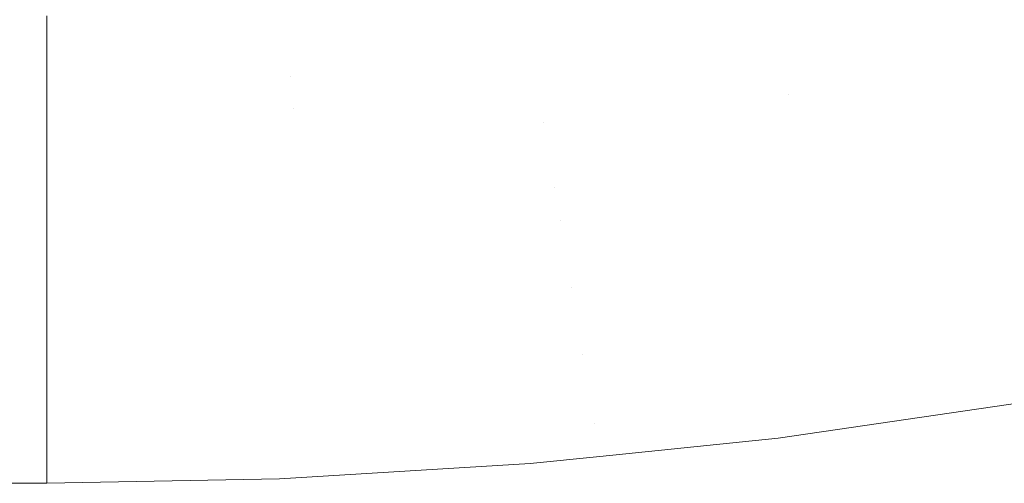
# Model space of a CAD drawing. Header units: centimetres. Extents: x -35.1 to 36.2, y 4.2 to 6.
# Tile 217 of 256: x 11.9927 to 12.0817, y 4.4001 to 4.442. Entities that reach past the tile are written whole.
import ezdxf

# ---------------------------------------------------------------- set-up
doc = ezdxf.new("R2010")
doc.units = ezdxf.units.CM
doc.header["$LTSCALE"] = 2.54
doc.layers.add('Lucido design-1', color=7, linetype='Continuous')

# ---------------------------------------------------------------- blocks, each defined once
blk = doc.blocks.new('Gruppo-4-1')
at = {"color": 7, "linetype": 'Continuous', "lineweight": 9}
blk.add_3dface([(-34.958478, 5.900089, -2312.32217), (-34.958478, 4.300089, -2312.32217), (36.07398, 4.300089, -2312.32217), (36.07398, 5.900089, -2312.32217)], dxfattribs=at)
for points, invisible_edges in [([(12.081118, 4.447134, -2313.114245), (12.082037, 4.444431, -2313.115378), (12.060764, 4.440911, -2313.115378), (12.060071, 4.443652, -2313.114245)], 15), ([(12.038651, 4.441135, -2313.114245), (12.038195, 4.44385, -2313.113037), (12.05939, 4.446341, -2313.113037), (12.060071, 4.443652, -2313.114245)], 15), ([(12.060764, 4.440911, -2313.115378), (12.082037, 4.444431, -2313.115378), (12.082971, 4.441681, -2313.116431), (12.06147, 4.438123, -2313.116431)], 15), ([(12.01698, 4.439613, -2313.114245), (12.016751, 4.442345, -2313.113037), (12.038195, 4.44385, -2313.113037), (12.038651, 4.441135, -2313.114245)], 15), ([(12.060071, 4.443652, -2313.114245), (12.060764, 4.440911, -2313.115378), (12.039116, 4.438368, -2313.115378), (12.038651, 4.441135, -2313.114245)], 15), ([(-10.879679, 4.44235, -2313.112801), (11.995181, 4.44235, -2313.112801), (11.995181, 4.438357, -2313.114558), (-10.879679, 4.438357, -2313.114558)], 5), ([(11.995181, 4.438357, -2313.114558), (11.995181, 4.44235, -2313.112801), (12.016751, 4.442345, -2313.113037), (12.01698, 4.439613, -2313.114245)], 14), ([(12.06147, 4.438123, -2313.116431), (12.082971, 4.441681, -2313.116431), (12.083921, 4.438886, -2313.117404), (12.062187, 4.43529, -2313.117404)], 15), ([(12.038651, 4.441135, -2313.114245), (12.039116, 4.438368, -2313.115378), (12.017212, 4.43683, -2313.115378), (12.01698, 4.439613, -2313.114245)], 15), ([(12.06147, 4.438123, -2313.116431), (12.039588, 4.435552, -2313.116431), (12.039116, 4.438368, -2313.115378), (12.060764, 4.440911, -2313.115378)], 15), ([(11.995181, 4.438357, -2313.114558), (12.01698, 4.439613, -2313.114245), (12.017212, 4.43683, -2313.115378)], 11), ([(12.062187, 4.43529, -2313.117404), (12.083921, 4.438886, -2313.117404), (12.084884, 4.43605, -2313.118292)], 11), ([(-10.879679, 4.438357, -2313.114558), (11.995181, 4.438357, -2313.114558), (11.995181, 4.434291, -2313.116139), (-10.879679, 4.434291, -2313.116139)], 5), ([(12.017212, 4.43683, -2313.115378), (11.995181, 4.434291, -2313.116139), (11.995181, 4.438357, -2313.114558)], 9), ([(12.017212, 4.43683, -2313.115378), (12.039116, 4.438368, -2313.115378), (12.039588, 4.435552, -2313.116431), (12.01745, 4.433998, -2313.116431)], 15), ([(12.062187, 4.43529, -2313.117404), (12.040069, 4.432691, -2313.117404), (12.039588, 4.435552, -2313.116431), (12.06147, 4.438123, -2313.116431)], 15), ([(11.995181, 4.434291, -2313.116139), (12.017212, 4.43683, -2313.115378), (12.01745, 4.433998, -2313.116431)], 11), ([(12.01745, 4.433998, -2313.116431), (12.039588, 4.435552, -2313.116431), (12.040069, 4.432691, -2313.117404)], 11), ([(12.040556, 4.429788, -2313.118292), (12.040069, 4.432691, -2313.117404), (12.062187, 4.43529, -2313.117404)], 11), ([(12.084884, 4.43605, -2313.118292), (12.040556, 4.429788, -2313.118292), (12.062187, 4.43529, -2313.117404)], 11), ([(12.084884, 4.43605, -2313.118292), (12.08586, 4.433177, -2313.119093), (12.04105, 4.426847, -2313.119093), (12.040556, 4.429788, -2313.118292)], 15), ([(-10.879679, 4.433472, -2313.116417), (-10.879679, 4.434291, -2313.116139), (11.995181, 4.434291, -2313.116139), (11.995181, 4.433472, -2313.116417)], 10), ([(11.995181, 4.433472, -2313.116417), (11.995181, 4.430591, -2313.117395), (-10.879679, 4.430591, -2313.117395), (-10.879679, 4.433472, -2313.116417)], 10), ([(12.01745, 4.433998, -2313.116431), (11.995181, 4.433472, -2313.116417), (11.995181, 4.434291, -2313.116139)], 9), ([(12.040069, 4.432691, -2313.117404), (11.995181, 4.430591, -2313.117395), (12.01745, 4.433998, -2313.116431)], 11), ([(11.995181, 4.430591, -2313.117395), (11.995181, 4.433472, -2313.116417), (12.01745, 4.433998, -2313.116431)], 10), ([(11.995181, 4.430159, -2313.117542), (11.995181, 4.430591, -2313.117395), (12.040069, 4.432691, -2313.117404)], 10), ([(12.040069, 4.432691, -2313.117404), (12.040556, 4.429788, -2313.118292), (11.995181, 4.430159, -2313.117542)], 11), ([(12.041549, 4.423871, -2313.119806), (12.04105, 4.426847, -2313.119093), (12.08586, 4.433177, -2313.119093), (12.086848, 4.430271, -2313.119806)], 15), ([(11.995181, 4.430591, -2313.117395), (11.995181, 4.430159, -2313.117542), (-10.879679, 4.430159, -2313.117542), (-10.879679, 4.430591, -2313.117395)], 10), ([(-10.879679, 4.430159, -2313.117542), (11.995181, 4.430159, -2313.117542), (11.995181, 4.425971, -2313.118763), (-10.879679, 4.425971, -2313.118763)], 5), ([(12.040556, 4.429788, -2313.118292), (11.995181, 4.425971, -2313.118763), (11.995181, 4.430159, -2313.117542)], 9), ([(12.086848, 4.430271, -2313.119806), (12.087845, 4.427334, -2313.120427), (12.042054, 4.420865, -2313.120427), (12.041549, 4.423871, -2313.119806)], 15), ([(12.040556, 4.429788, -2313.118292), (12.04105, 4.426847, -2313.119093), (11.995181, 4.425971, -2313.118763)], 11), ([(12.042563, 4.417833, -2313.120957), (12.042054, 4.420865, -2313.120427), (12.087845, 4.427334, -2313.120427), (12.088852, 4.424372, -2313.120957)], 15), ([(11.995181, 4.421733, -2313.1198), (11.995181, 4.425971, -2313.118763), (12.04105, 4.426847, -2313.119093)], 10), ([(12.04105, 4.426847, -2313.119093), (12.041549, 4.423871, -2313.119806), (11.995181, 4.421733, -2313.1198)], 11), ([(-10.879679, 4.425971, -2313.118763), (11.995181, 4.425971, -2313.118763), (11.995181, 4.421733, -2313.1198), (-10.879679, 4.421733, -2313.1198)], 5), ([(11.995181, 4.417453, -2313.120651), (11.995181, 4.421733, -2313.1198), (12.041549, 4.423871, -2313.119806)], 10), ([(12.041549, 4.423871, -2313.119806), (12.042054, 4.420865, -2313.120427), (11.995181, 4.417453, -2313.120651)], 11), ([(12.088852, 4.424372, -2313.120957), (12.089865, 4.421388, -2313.121392), (12.043076, 4.414778, -2313.121392), (12.042563, 4.417833, -2313.120957)], 15), ([(-10.879679, 4.421733, -2313.1198), (11.995181, 4.421733, -2313.1198), (11.995181, 4.417453, -2313.120651), (-10.879679, 4.417453, -2313.120651)], 5), ([(12.043592, 4.411705, -2313.121731), (12.043076, 4.414778, -2313.121392), (12.089865, 4.421388, -2313.121392), (12.090885, 4.418386, -2313.121731)], 15), ([(11.995181, 4.417453, -2313.120651), (12.042054, 4.420865, -2313.120427), (12.042563, 4.417833, -2313.120957)], 11), ([(12.090885, 4.418386, -2313.121731), (12.091909, 4.415371, -2313.121975), (12.04411, 4.408619, -2313.121975), (12.043592, 4.411705, -2313.121731)], 15), ([(-10.879679, 4.417453, -2313.120651), (11.995181, 4.417453, -2313.120651), (11.995181, 4.413141, -2313.121314), (-10.879679, 4.413141, -2313.121314)], 5), ([(11.995181, 4.413141, -2313.121314), (11.995181, 4.417453, -2313.120651), (12.042563, 4.417833, -2313.120957)], 10), ([(12.042563, 4.417833, -2313.120957), (12.043076, 4.414778, -2313.121392), (11.995181, 4.413141, -2313.121314)], 11), ([(11.995181, 4.408804, -2313.121789), (11.995181, 4.413141, -2313.121314), (12.043076, 4.414778, -2313.121392), (12.043592, 4.411705, -2313.121731)], 14), ([(12.044629, 4.405523, -2313.122121), (12.04411, 4.408619, -2313.121975), (12.091909, 4.415371, -2313.121975), (12.092937, 4.412348, -2313.122121)], 15), ([(11.995181, 4.413141, -2313.121314), (-10.879679, 4.409442, -2313.12172), (-10.879679, 4.412539, -2313.12138)], 9), ([(11.995181, 4.413141, -2313.121314), (11.995181, 4.408804, -2313.121789), (-10.879679, 4.408804, -2313.121789), (-10.879679, 4.409442, -2313.12172)], 10), ([(-10.879679, 4.412539, -2313.12138), (-10.879679, 4.413141, -2313.121314), (11.995181, 4.413141, -2313.121314)], 10), ([(12.044629, 4.405523, -2313.122121), (12.092937, 4.412348, -2313.122121), (12.083311, 4.407412, -2313.12217), (12.061266, 4.404184, -2313.12217)], 11), ([(11.995181, 4.404451, -2313.122075), (11.995181, 4.408804, -2313.121789), (12.043592, 4.411705, -2313.121731)], 10), ([(12.043592, 4.411705, -2313.121731), (12.04411, 4.408619, -2313.121975), (11.995181, 4.404451, -2313.122075)], 11), ([(-10.879679, 4.408804, -2313.121789), (11.995181, 4.408804, -2313.121789), (11.995181, 4.404451, -2313.122075), (-10.879679, 4.404451, -2313.122075)], 5), ([(11.995181, 4.404451, -2313.122075), (12.04411, 4.408619, -2313.121975), (12.044629, 4.405523, -2313.122121)], 11), ([(12.061266, 4.404184, -2313.12217), (12.083311, 4.407412, -2313.12217), (36.07398, 4.300089, -2313.12217)], 10), ([(12.044629, 4.405523, -2313.122121), (11.995181, 4.403212, -2313.122102), (11.995181, 4.404451, -2313.122075)], 9), ([(12.03885, 4.40187, -2313.12217), (12.016215, 4.400501, -2313.12217), (11.995181, 4.403212, -2313.122102), (12.044629, 4.405523, -2313.122121)], 14), ([(12.044629, 4.405523, -2313.122121), (12.04514, 4.402519, -2313.12217), (12.03885, 4.40187, -2313.12217)], 9), ([(12.061266, 4.404184, -2313.12217), (12.04514, 4.402519, -2313.12217), (12.044629, 4.405523, -2313.122121)], 10), ([(-10.879679, 4.403212, -2313.122102), (-10.879679, 4.404451, -2313.122075), (11.995181, 4.404451, -2313.122075), (11.995181, 4.403212, -2313.122102)], 10), ([(12.04514, 4.402519, -2313.12217), (12.061266, 4.404184, -2313.12217), (36.07398, 4.300089, -2313.12217)], 10), ([(11.995181, 4.403212, -2313.122102), (11.995181, 4.400089, -2313.12217), (-10.879679, 4.400089, -2313.12217), (-10.879679, 4.403212, -2313.122102)], 8), ([(12.016215, 4.400501, -2313.12217), (11.995181, 4.400089, -2313.12217), (11.995181, 4.403212, -2313.122102)], 8), ([(36.07398, 4.300089, -2313.12217), (12.03885, 4.40187, -2313.12217), (12.04514, 4.402519, -2313.12217)], 9), ([(12.016215, 4.400501, -2313.12217), (12.03885, 4.40187, -2313.12217), (36.07398, 4.300089, -2313.12217)], 10), ([(11.995181, 4.400089, -2313.12217), (12.016215, 4.400501, -2313.12217), (36.07398, 4.300089, -2313.12217)], 10)]:
    blk.add_3dface(points, dxfattribs=dict(at, invisible_edges=invisible_edges))

msp = doc.modelspace()

# ---------------------------------------------------------------- block references
at = {"layer": 'Lucido design-1', "color": 7}
msp.add_blockref('Gruppo-4-1', (0, 0), dxfattribs=at)

doc.saveas('drawing.dxf')
